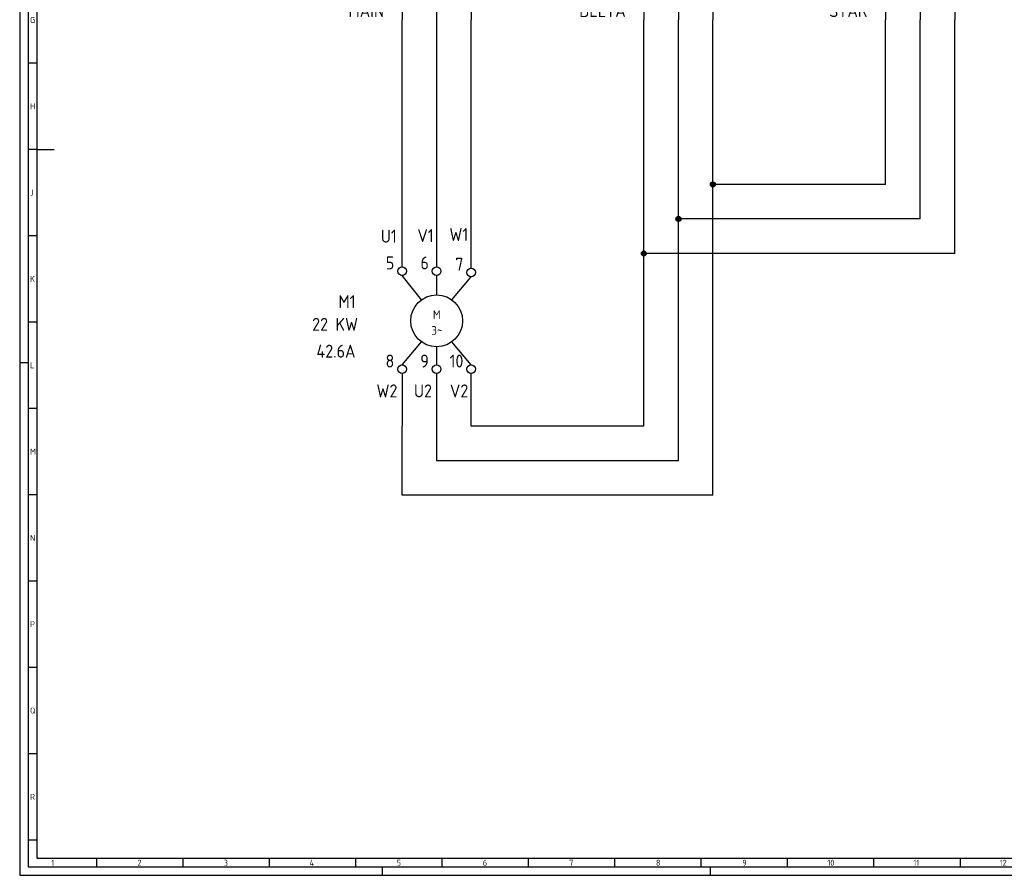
# Model space of a CAD drawing. Header units: millimetres. Extents: x 0 to 1195, y 5 to 846.
# Tile 1 of 4: x 0 to 570, y 5 to 501. Entities that reach past the tile are written whole.
import ezdxf
from ezdxf.enums import TextEntityAlignment as Align

# ---------------------------------------------------------------- set-up
doc = ezdxf.new("R2010")
doc.units = ezdxf.units.MM
doc.header["$LTSCALE"] = 12
for name, color, linetype in [('035', 5, 'Continuous'), ('07', 7, 'Continuous'), ('DESC', 1, 'Continuous'), ('DESCCHILD', 20, 'Continuous'), ('MISC', 2, 'Continuous'), ('RED_2.5mm^2', 1, 'Continuous'), ('SYMS', 7, 'Continuous'), ('TAGS', 51, 'Continuous'), ('TERMS', 4, 'Continuous')]:
    doc.layers.add(name, color=color, linetype=linetype)
doc.styles.add('ISO Proportional', font='isocp.shx')
doc.styles.add('WD_IEC', font='isocp2.shx', dxfattribs={"width": 0.9, "height": 4})

# ---------------------------------------------------------------- blocks, each defined once
blk = doc.blocks.new('IEC_border_a0')
at = {"layer": '035', "color": 0}
for p, q in [((0, 841), (0, 0)), ((10, 470.5), (5.02, 470.5)), ((10, 420.5), (5.02, 420.5)), ((10, 370.5), (5.02, 370.5)), ((10, 320.5), (5.02, 320.5)), ((0, 297), (5, 297)), ((10.02, 270.46), (5.03, 270.46)), ((10.02, 220.46), (5.03, 220.46)), ((10.02, 170.46), (5.03, 170.46)), ((10.02, 120.46), (5.03, 120.46)), ((10.02, 70.46), (5.03, 70.46)), ((10.03, 20.42), (5.05, 20.42)), ((44.5, 10), (44.5, 5)), ((94.5, 10), (94.5, 5)), ((144.5, 10), (144.5, 5)), ((194.5, 10), (194.5, 5)), ((244.5, 10), (244.5, 5)), ((294.5, 10), (294.5, 5)), ((344.5, 10), (344.5, 5)), ((394.5, 10), (394.5, 5)), ((444.5, 10), (444.5, 5)), ((494.5, 10), (494.5, 5)), ((544.5, 10), (544.5, 5)), ((0, 0), (1189, 0)), ((210, 0), (210, 5)), ((400, 0), (400, 5))]:
    blk.add_line(p, q, dxfattribs=at)
blk.add_lwpolyline([(10, 10), (1179, 10), (1179, 831), (10, 831)], close=True, dxfattribs=at)
at = {"layer": '07', "color": 0}
blk.add_line((10, 420.5), (20, 420.5), dxfattribs=at)
blk.add_lwpolyline([(5, 5), (1184, 5), (1184, 836), (5, 836)], close=True, dxfattribs=at)
at = {"layer": '035', "color": 0, "style": 'ISO Proportional'}
for s, p in [('G', (6.02, 493.75)), ('H', (6.02, 443.75)), ('J', (6.02, 393.75)), ('K', (6.02, 343.75)), ('L', (6.03, 293.72)), ('M', (6.03, 243.72)), ('N', (6.03, 193.72)), ('P', (6.03, 143.72)), ('Q', (6.03, 93.72)), ('R', (6.05, 43.68)), ('1', (18.31, 5.5)), ('2', (68.23, 5.5)), ('3', (118.18, 5.5)), ('4', (167.88, 5.5)), ('5', (218.34, 5.5)), ('6', (268.19, 5.5)), ('7', (318.17, 5.5)), ('8', (368.42, 5.5)), ('9', (418.46, 5.5)), ('10', (467.72, 5.5)), ('11', (517.49, 5.5)), ('12', (567.49, 5.5))]:
    blk.add_text(s, height=3.5, dxfattribs=at).set_placement(p)
blk = doc.blocks.new('VMO1M11')
blk.add_circle((0, 0), 7.5)
at = {"style": 'WD_IEC'}
for tag, p in [('TERM03', (-0.61, 7.61)), ('TERM04', (-6.53, -6.84)), ('TERM05', (8.5, -7.14))]:
    blk.add_attdef(tag, p, '', height=2, rotation=90, dxfattribs=at)
for tag, p in [('INST', (-13.29, 9.84)), ('LOC', (-13.29, 6.84)), ('TAG1', (-13.29, 3.84)), ('RATING1', (-13.29, -0.21)), ('DESC1', (-13.29, -7.51)), ('DESC2', (-13.29, -10.51)), ('DESC3', (-13.29, -13.51))]:
    blk.add_attdef(tag, text='', height=2.5, dxfattribs=at).set_placement(p, align=Align.RIGHT)
for tag, p in [('TERM01', (-6.5, 6.69)), ('TERM02', (8.52, 7.1)), ('TERM06', (-0.25, -8.24))]:
    blk.add_attdef(tag, text='', height=2, rotation=90, dxfattribs=at).set_placement(p, align=Align.RIGHT)
at = {"style": 'WD_IEC', "flags": 1}
for tag, p, height in [('X0TERM01', (-4.35, 6.11), 0.32), ('X2TERM03', (0, 7.5), 0.32), ('X0TERM02', (4.36, 6.11), 0.32), ('X4LINK', (-7.55, -0.02), 0.32), ('X1LINK', (7.45, -0.02), 0.32), ('MFG', (10.74, -2.06), 1.5), ('ASSYCODE', (10.85, -6.37), 1), ('CAT', (10.74, -4.56), 1.5), ('X0TERM04', (-4.35, -6.11), 0.32), ('X8TERM06', (0, -7.5), 0.32), ('X0TERM05', (4.36, -6.11), 0.32), ('CATDESC', (10.85, -9.37), 1), ('FAMILY', (10.85, -7.87), 1)]:
    blk.add_attdef(tag, p, '', height=height, dxfattribs=at)
at = {"style": 'WD_IEC'}
for tag, p in [('M', (0.03, 0.56)), ('3~', (0.06, -4.04))]:
    blk.add_attdef(tag, text='', height=2.5, dxfattribs=at).set_placement(p, align=Align.CENTER)
at = {"lineweight": 15, "style": 'WD_IEC'}
blk.add_attdef('XREF', text='', height=2.5, dxfattribs=at).set_placement((-13.29, -4.51), align=Align.RIGHT)
at = {"style": 'WD_IEC', "width": 0.9}
blk.add_attdef('WDTAGALT', text='', height=2.5, dxfattribs=at).set_placement((-13.29, -16.51), align=Align.RIGHT)
blk = doc.blocks.new('VMS21P')
for p, q in [((0, 7.5), (0, 2.5)), ((0, -2.5), (-3.12, 3.12)), ((0, -2.5), (0, -7.5))]:
    blk.add_line(p, q)
blk.add_arc((0, 3.12), 0.625, 90, 270)
at = {"style": 'WD_IEC'}
for tag, p in [('INST', (-5.25, 6.75)), ('LOC', (-5.25, 3.75)), ('TAG2', (-5.25, 0.75)), ('XREF', (-5.25, -3.75)), ('DESC1', (-5.25, -6.75)), ('DESC2', (-5.25, -9.75)), ('DESC3', (-5.25, -12.75))]:
    blk.add_attdef(tag, text='', height=2.5, dxfattribs=at).set_placement(p, align=Align.RIGHT)
blk.add_attdef('TERM01', text='', height=2, rotation=90, dxfattribs=at).set_placement((-1, 7.5), align=Align.RIGHT)
at = {"style": 'WD_IEC', "flags": 1}
for tag, p, height in [('X2TERM01', (0, 7.5), 0.32), ('X4LINK', (-2.91, 0), 0.32), ('X1LINK', (-0.5, 0), 0.32), ('CONTACT', (4, -3.5), 1), ('FAMILY', (4, -5), 1), ('X8TERM02', (0, -7.5), 0.32)]:
    blk.add_attdef(tag, p, '', height=height, dxfattribs=at)
at = {"style": 'WD_IEC'}
blk.add_attdef('TERM02', (-1, -7.5), '', height=2, rotation=90, dxfattribs=at)
blk = doc.blocks.new('WDDOT')
for radius in [0.72, 0.449, 0.223]:
    blk.add_circle((0, 0), radius)
blk = doc.blocks.new('VT0002')
blk.add_circle((0, 0), 1.25)
at = {"style": 'WD_IEC', "flags": 1}
for tag, p, height in [('ASSYCODE', (2.75, 10.75), 1), ('CATDESC', (2.75, 9.25), 1), ('MFG', (2.75, 7.25), 1.5), ('CAT', (2.75, 4.75), 1.5), ('X4PIN01', (-1.25, 1), 0.25), ('X4TERMDESC01', (-1.25, 0.5), 0.4), ('X4TERM01', (-1.25, 0), 0.25), ('STRIPSEQ', (0, 0), 0.025), ('X2PIN01', (0, 2.25), 0.25), ('X2TERMDESC01', (0, 1.75), 0.4), ('X2TERM01', (0, 1.25), 0.25), ('X8PIN01', (0, -0.25), 0.25), ('X1PIN01', (1.25, 1), 0.25), ('X1TERMDESC01', (1.25, 0.5), 0.4), ('X1TERM01', (1.25, 0), 0.25), ('LINKTERM', (0, -0.04), 0.025), ('X8TERMDESC01', (0, -0.75), 0.4), ('X8TERM01', (0, -1.25), 0.25)]:
    blk.add_attdef(tag, p, '', height=height, dxfattribs=at)
at = {"style": 'WD_IEC'}
for tag, p in [('INST', (-2.25, 6.5)), ('LOC', (-2.25, 3.5)), ('DESC1', (-2.25, -6.25)), ('DESC2', (-2.25, -9.25)), ('DESC3', (-2.25, -12.25))]:
    blk.add_attdef(tag, text='', height=2.5, dxfattribs=at).set_placement(p, align=Align.RIGHT)
at = {"style": 'WD_IEC', "flags": 8}
for tag, height, p in [('TAGSTRIP', 2.5, (-2.25, 0.5)), ('TERM01', 2, (-2.25, -3.25))]:
    blk.add_attdef(tag, text='', height=height, dxfattribs=at).set_placement(p, align=Align.RIGHT)

msp = doc.modelspace()

# ---------------------------------------------------------------- linework, layer by layer
at = {"layer": 'RED_2.5mm^2', "color": 0}
for p, q in [((221.43, 357.45), (221.43, 500.61)), ((241.43, 500.61), (241.43, 357.45)), ((261.43, 356.68), (261.43, 500.61)), ((361.43, 265.07), (361.43, 500.61)), ((381.43, 245.07), (381.43, 500.61)), ((401.43, 225.07), (401.43, 500.61)), ((501.43, 405.19), (501.43, 500.61)), ((521.43, 385.19), (521.43, 500.61)), ((541.43, 365.19), (541.43, 500.61)), ((501.43, 405.19), (401.43, 405.19)), ((521.43, 385.19), (381.43, 385.19)), ((541.43, 365.19), (361.43, 365.19)), ((232.72, 338.35), (221.43, 352.45)), ((241.43, 352.45), (241.43, 341.14)), ((250.14, 338.35), (261.43, 351.68)), ((221.43, 300.59), (232.72, 313.93)), ((261.43, 300.6), (250.14, 313.93)), ((241.43, 311.14), (241.43, 300.59)), ((221.43, 295.59), (221.43, 265.07)), ((241.43, 295.59), (241.43, 245.07)), ((261.43, 265.07), (261.43, 295.6)), ((221.43, 225.07), (221.43, 265.07)), ((361.43, 265.07), (261.43, 265.07)), ((381.43, 245.07), (241.43, 245.07)), ((401.43, 225.07), (221.43, 225.07))]:
    msp.add_line(p, q, dxfattribs=at)

# ---------------------------------------------------------------- block references
msp.add_blockref('IEC_border_a0', (0, 4.94))
at = {"layer": 'SYMS'}
ref = msp.add_blockref('VMS21P', (221.43, 515.61), dxfattribs=dict(at, xscale=2, yscale=2, zscale=2))
ref.add_attrib('DESC1', 'MAIN', dxfattribs={"layer": 'DESCCHILD', "height": 7.5, "style": 'WD_IEC'}).set_placement((210.93, 502.11), align=Align.RIGHT)
ref.add_attrib('TAG2', 'KM1', dxfattribs={"layer": 'TAGS', "height": 7.5, "style": 'WD_IEC'}).set_placement((210.93, 517.11), align=Align.RIGHT)
at = {"layer": 'SYMS', "xscale": 2, "yscale": 2, "zscale": 2}
for p in [(241.43, 515.61), (261.43, 515.61)]:
    msp.add_blockref('VMS21P', p, dxfattribs=at)
at = {"layer": 'SYMS', "color": 0}
ref = msp.add_blockref('VMS21P', (361.43, 515.61), dxfattribs=dict(at, xscale=2, yscale=2, zscale=2))
ref.add_attrib('DESC1', 'DELTA', dxfattribs={"layer": 'DESCCHILD', "height": 7.5, "style": 'WD_IEC'}).set_placement((350.93, 502.11), align=Align.RIGHT)
ref.add_attrib('TAG2', 'KM2', dxfattribs={"layer": 'TAGS', "height": 7.5, "style": 'WD_IEC'}).set_placement((350.93, 517.11), align=Align.RIGHT)
at = {"layer": 'SYMS', "color": 0, "xscale": 2, "yscale": 2, "zscale": 2}
for name, p in [('VMS21P', (381.43, 515.61)), ('VMS21P', (401.43, 515.61)), ('VMS21P', (521.43, 515.61)), ('VMS21P', (541.43, 515.61)), ('WDDOT', (401.43, 405.19)), ('WDDOT', (381.43, 385.19)), ('WDDOT', (361.43, 365.19))]:
    msp.add_blockref(name, p, dxfattribs=at)
at = {"layer": 'SYMS', "color": 0}
ref = msp.add_blockref('VMS21P', (501.43, 515.61), dxfattribs=dict(at, xscale=2, yscale=2, zscale=2))
ref.add_attrib('DESC1', 'STAR', dxfattribs={"layer": 'DESCCHILD', "height": 7.5, "style": 'WD_IEC'}).set_placement((490.93, 502.11), align=Align.RIGHT)
ref.add_attrib('TAG2', 'KM3', dxfattribs={"layer": 'TAGS', "height": 7.5, "style": 'WD_IEC'}).set_placement((490.93, 517.11), align=Align.RIGHT)
at = {"layer": 'SYMS'}
ref = msp.add_blockref('VT0002', (221.43, 354.95), dxfattribs=dict(at, xscale=2, yscale=2, zscale=2))
ref.add_attrib('TERM01', 'U1', dxfattribs={"layer": 'TERMS', "height": 7.5, "style": 'WD_IEC', "flags": 8}).set_placement((218.33, 371.43), align=Align.RIGHT)
ref.add_attrib('TAGSTRIP', '5', dxfattribs={"layer": 'TAGS', "height": 7.5, "style": 'WD_IEC', "flags": 8}).set_placement((216.93, 355.95), align=Align.RIGHT)
ref = msp.add_blockref('VT0002', (241.43, 354.95), dxfattribs=dict(at, xscale=2, yscale=2, zscale=2))
ref.add_attrib('TERM01', 'V1', dxfattribs={"layer": 'TERMS', "height": 7.5, "style": 'WD_IEC', "flags": 8}).set_placement((239.72, 371.78), align=Align.RIGHT)
ref.add_attrib('TAGSTRIP', '6', dxfattribs={"layer": 'TAGS', "height": 7.5, "style": 'WD_IEC', "flags": 8}).set_placement((236.93, 355.95), align=Align.RIGHT)
ref = msp.add_blockref('VT0002', (261.43, 354.18), dxfattribs=dict(at, xscale=2, yscale=2, zscale=2))
ref.add_attrib('TERM01', 'W1', dxfattribs={"layer": 'TERMS', "height": 7.5, "style": 'WD_IEC', "flags": 8}).set_placement((259.72, 372.4), align=Align.RIGHT)
ref.add_attrib('TAGSTRIP', '7', dxfattribs={"layer": 'TAGS', "height": 7.5, "style": 'WD_IEC', "flags": 8}).set_placement((256.93, 355.18), align=Align.RIGHT)
at = {"layer": 'SYMS', "color": 0}
ref = msp.add_blockref('VMO1M11', (241.43, 326.14), dxfattribs=dict(at, xscale=2, yscale=2, zscale=2))
ref.add_attrib('M', 'M', dxfattribs={"layer": 'MISC', "height": 5, "style": 'WD_IEC'}).set_placement((241.48, 327.25), align=Align.CENTER)
ref.add_attrib('3~', '3~', dxfattribs={"layer": 'MISC', "height": 5, "style": 'WD_IEC'}).set_placement((241.56, 318.07), align=Align.CENTER)
ref.add_attrib('TAG1', 'M1', dxfattribs={"layer": 'TAGS', "height": 7.5, "style": 'WD_IEC'}).set_placement((194.47, 333.53), align=Align.RIGHT)
ref.add_attrib('DESC1', '22 KW', dxfattribs={"layer": 'DESC', "height": 7.5, "style": 'WD_IEC'}).set_placement((195.91, 320.36), align=Align.RIGHT)
ref.add_attrib('DESC2', '42.6A', dxfattribs={"layer": 'DESC', "height": 7.5, "style": 'WD_IEC'}).set_placement((194.47, 304.82), align=Align.RIGHT)
at = {"layer": 'SYMS'}
ref = msp.add_blockref('VT0002', (221.43, 298.09), dxfattribs=dict(at, xscale=2, yscale=2, zscale=2))
ref.add_attrib('TERM01', 'W2', dxfattribs={"layer": 'TERMS', "height": 7.5, "style": 'WD_IEC', "flags": 8}).set_placement((218.74, 281.81), align=Align.RIGHT)
ref.add_attrib('TAGSTRIP', '8', dxfattribs={"layer": 'TAGS', "height": 7.5, "style": 'WD_IEC', "flags": 8}).set_placement((216.93, 299.09), align=Align.RIGHT)
ref = msp.add_blockref('VT0002', (241.43, 298.09), dxfattribs=dict(at, xscale=2, yscale=2, zscale=2))
ref.add_attrib('TERM01', 'U2', dxfattribs={"layer": 'TERMS', "height": 7.5, "style": 'WD_IEC', "flags": 8}).set_placement((238.74, 281.81), align=Align.RIGHT)
ref.add_attrib('TAGSTRIP', '9', dxfattribs={"layer": 'TAGS', "height": 7.5, "style": 'WD_IEC', "flags": 8}).set_placement((236.93, 299.09), align=Align.RIGHT)
ref = msp.add_blockref('VT0002', (261.43, 298.1), dxfattribs=dict(at, xscale=2, yscale=2, zscale=2))
ref.add_attrib('TERM01', 'V2', dxfattribs={"layer": 'TERMS', "height": 7.5, "style": 'WD_IEC', "flags": 8}).set_placement((259.77, 281.81), align=Align.RIGHT)
ref.add_attrib('TAGSTRIP', '10', dxfattribs={"layer": 'TAGS', "height": 7.5, "style": 'WD_IEC', "flags": 8}).set_placement((256.93, 299.1), align=Align.RIGHT)

doc.saveas('drawing.dxf')
